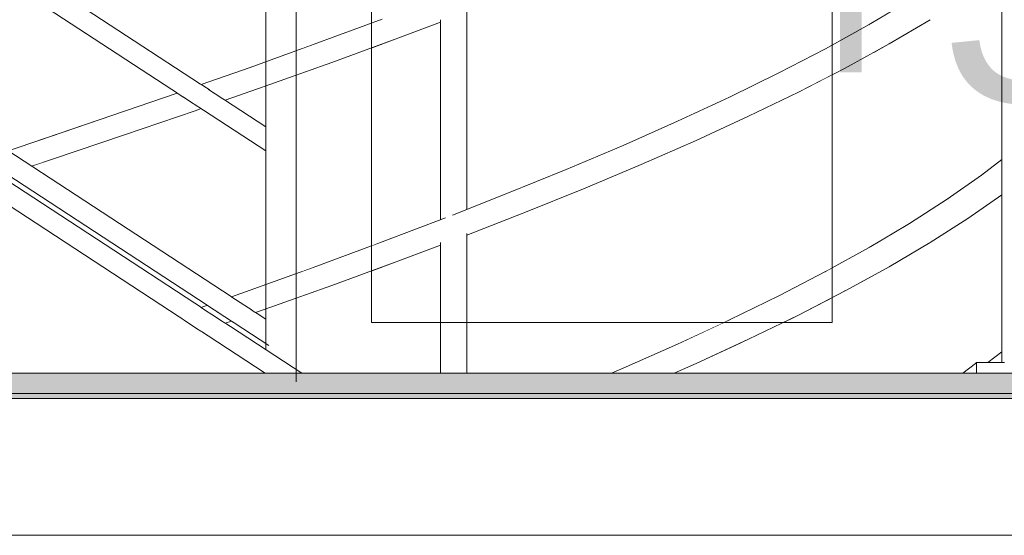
# Model space of a CAD drawing. Header units: millimetres. Extents: x 67877 to 166263, y -957 to 33454.
# Tile 52 of 98: x 82373 to 83344, y 10766 to 11275. Entities that reach past the tile are written whole.
import ezdxf

# ---------------------------------------------------------------- set-up
doc = ezdxf.new("R2010")
doc.units = ezdxf.units.MM
doc.linetypes.add('Przerywana gęsta', pattern=[135, 90, -45])
doc.linetypes.add('Wipeout_Contour', pattern=[1000, 0, -1000])
for name, color, linetype, lineweight in [('0_Nr_pióra__1', 7, 'Continuous', 13), ('0_Nr_pióra__103', 7, 'Continuous', 5), ('0_Nr_pióra__122', 255, 'Continuous', 0), ('inw_schody zewnętrzne_Nr_pióra__103', 7, 'Continuous', 5), ('inw_ściany zewnętrzne_Nr_pióra__61', 251, 'Continuous', 13)]:
    doc.layers.add(name, color=color, linetype=linetype, lineweight=lineweight)
doc.layers.add('inw_schody zewnętrzne', color=7, linetype='Continuous')
doc.styles.add('STYL_AUTOMATYCZNY_1', font='GOTHIC.TTF')

# ---------------------------------------------------------------- blocks, each defined once
blk = doc.blocks.new('Wymiary_64_4', base_point=(771825.45, 8063.09))
at = {"layer": '0_Nr_pióra__1', "linetype": 'Continuous'}
for p, q in [((771825.45, 8063.09), (771675.45, 8213.09)), ((771675.45, 8213.09), (771975.45, 8213.09)), ((771975.45, 8213.09), (771825.45, 8063.09))]:
    blk.add_line(p, q, dxfattribs=at)
at = {"layer": '0_Nr_pióra__1', "insert": (771367.1, 8289.38), "char_height": 225, "attachment_point": 7, "style": 'STYL_AUTOMATYCZNY_1'}
blk.add_mtext('\\A1;{\\pql;\\fCentury Gothic|b0|i0|c238|p34;+3,84}', dxfattribs=at)

msp = doc.modelspace()

# ---------------------------------------------------------------- linework, layer by layer
at = {"layer": '0_Nr_pióra__103', "linetype": 'Continuous'}
msp.add_line((82359.022, 10766.011), (84001.087, 10766.011), dxfattribs=at)

# ---------------------------------------------------------------- wipeouts: each hides what was drawn before it
at = {"linetype": 'Wipeout_Contour', "ltscale": 2312200.921619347}
msp.add_wipeout([(82399.508, 11137.234), (82405.24, 11137.234), (82476.118, 11161.072)], dxfattribs=at)
at = {"linetype": 'Wipeout_Contour', "ltscale": 2312612.565688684}
msp.add_wipeout([(82614.062, 10988.749), (82538.212, 10964.911), (82545.781, 10964.911)], dxfattribs=at)
at = {"linetype": 'Wipeout_Contour', "ltscale": 2312063.544123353}
msp.add_wipeout([(82405.24, 10917.234), (82372.816, 10907.159), (82372.816, 10906.488)], dxfattribs=at)
at = {"linetype": 'Wipeout_Contour', "ltscale": 3085016.358848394}
msp.add_wipeout([(83174.407, 11376.011), (82720.027, 11376.011), (82720.027, 10976.011), (83174.407, 10976.011)], dxfattribs=at).dxf.layer = 'inw_schody zewnętrzne'

# ---------------------------------------------------------------- next in the draw order: wipeouts: each hides what was drawn before it
at = {"linetype": 'Wipeout_Contour', "ltscale": 2312264.567486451}
msp.add_wipeout([(82399.508, 11137.234), (82476.118, 11161.072), (82469.46, 11161.072)], dxfattribs=at)
at = {"linetype": 'Wipeout_Contour', "ltscale": 2312671.85486304}
msp.add_wipeout([(82538.212, 10964.911), (82614.062, 10988.749), (82605.601, 10988.749)], dxfattribs=at)
at = {"linetype": 'Wipeout_Contour', "ltscale": 3082766.88423009}
msp.add_wipeout([(82372.816, 10908.271), (82372.816, 10907.159), (82405.24, 10917.234), (82399.508, 10917.234)], dxfattribs=at)
at = {"linetype": 'Wipeout_Contour', "ltscale": 14650040.62327106}
msp.add_wipeout([(82651.159, 11946.011), (82651.159, 10926.011), (82798.096, 10926.011), (82798.096, 10976.011), (82720.027, 10976.011), (82720.027, 11376.011), (82720.683, 11389.883), (82722.644, 11403.619), (82725.891, 11417.082), (82730.393, 11430.142), (82736.104, 11442.669), (82742.969, 11454.539), (82750.919, 11465.637), (82759.878, 11475.853), (82769.756, 11485.086), (82780.457, 11493.245), (82791.874, 11500.251), (82798.096, 11503.243), (82798.096, 11946.011)], dxfattribs=at).dxf.layer = 'inw_schody zewnętrzne'

# ---------------------------------------------------------------- next in the draw order: linework, layer by layer
at = {"layer": 'inw_schody zewnętrzne_Nr_pióra__103', "linetype": 'Continuous'}
msp.add_line((82651.159, 10926.011), (82501.275, 10926.011), dxfattribs=at)

# ---------------------------------------------------------------- next in the draw order: wipeouts: each hides what was drawn before it
at = {"linetype": 'Wipeout_Contour', "ltscale": 2312182.87449471}
msp.add_wipeout([(82393.639, 11156.273), (82399.508, 11137.234), (82469.46, 11161.072)], dxfattribs=at)
at = {"linetype": 'Wipeout_Contour', "ltscale": 3084522.421808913}
msp.add_wipeout([(82870.19, 11084.102), (82800.677, 11061.146), (82814.085, 11063.713), (82814.085, 11062.239)], dxfattribs=at)
at = {"linetype": 'Wipeout_Contour', "ltscale": 2312591.0967076}
msp.add_wipeout([(82532.542, 10983.949), (82538.212, 10964.911), (82605.601, 10988.749)], dxfattribs=at)
at = {"linetype": 'Wipeout_Contour', "ltscale": 2312057.927240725}
msp.add_wipeout([(82372.816, 10908.271), (82399.508, 10917.234), (82372.816, 10915.569)], dxfattribs=at)
at = {"linetype": 'Wipeout_Contour', "ltscale": 3084696.938134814}
msp.add_wipeout([(82941.455, 10976.011), (82798.096, 10976.011), (82798.096, 10926.011), (82941.455, 10926.011)], dxfattribs=at).dxf.layer = 'inw_schody zewnętrzne'

# ---------------------------------------------------------------- next in the draw order: linework, layer by layer
at = {"layer": '0_Nr_pióra__103', "linetype": 'Continuous'}
msp.add_line((82575.648, 10975.338), (82581.734, 10977.463), dxfattribs=at)
at = {"layer": 'inw_schody zewnętrzne_Nr_pióra__103', "linetype": 'Continuous'}
for p, q in [((82798.096, 10976.011), (82720.027, 10976.011)), ((82798.096, 10926.011), (82651.159, 10926.011))]:
    msp.add_line(p, q, dxfattribs=at)

# ---------------------------------------------------------------- next in the draw order: wipeouts: each hides what was drawn before it
at = {"linetype": 'Wipeout_Contour', "ltscale": 2312246.654879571}
msp.add_wipeout([(82393.639, 11156.273), (82469.46, 11161.072), (82463.684, 11180.111)], dxfattribs=at)
at = {"linetype": 'Wipeout_Contour', "ltscale": 2312100.631383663}
msp.add_wipeout([(82387.816, 11131.46), (82405.24, 11137.234), (82387.816, 11131.82)], dxfattribs=at)
at = {"linetype": 'Wipeout_Contour', "ltscale": 3084552.260021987}
msp.add_wipeout([(82858.378, 11084.102), (82799.876, 11061.002), (82800.677, 11061.146), (82870.19, 11084.102)], dxfattribs=at)
at = {"linetype": 'Wipeout_Contour', "ltscale": 2312652.529774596}
msp.add_wipeout([(82532.542, 10983.949), (82605.601, 10988.749), (82600.05, 11007.788)], dxfattribs=at)
at = {"linetype": 'Wipeout_Contour', "ltscale": 3082755.830077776}
msp.add_wipeout([(82372.816, 10929.288), (82372.816, 10915.569), (82399.508, 10917.234), (82393.639, 10936.273)], dxfattribs=at)
at = {"linetype": 'Wipeout_Contour', "ltscale": 3085261.964889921}
msp.add_wipeout([(82941.455, 10926.011), (83080.624, 10926.011), (83080.624, 10976.011), (82941.455, 10976.011)], dxfattribs=at).dxf.layer = 'inw_schody zewnętrzne'

# ---------------------------------------------------------------- next in the draw order: linework, layer by layer
at = {"layer": '0_Nr_pióra__103', "linetype": 'Continuous'}
msp.add_line((82551.98, 10990.813), (82558.042, 10992.954), dxfattribs=at)
at = {"layer": 'inw_schody zewnętrzne_Nr_pióra__103', "linetype": 'Continuous'}
for p, q in [((82941.455, 10976.011), (82798.096, 10976.011)), ((82501.275, 10926.011), (82372.816, 10926.011))]:
    msp.add_line(p, q, dxfattribs=at)

# ---------------------------------------------------------------- next in the draw order: wipeouts: each hides what was drawn before it
at = {"linetype": 'Wipeout_Contour', "ltscale": 2312412.160284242}
msp.add_wipeout([(82469.46, 11161.072), (82476.118, 11161.072), (82545.781, 11184.911)], dxfattribs=at)
at = {"linetype": 'Wipeout_Contour', "ltscale": 3082806.457310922}
msp.add_wipeout([(82387.816, 11133.308), (82387.816, 11131.82), (82405.24, 11137.234), (82399.508, 11137.234)], dxfattribs=at)
at = {"linetype": 'Wipeout_Contour', "ltscale": 2313575.958899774}
msp.add_wipeout([(82858.378, 11084.102), (82870.19, 11084.102), (82929.213, 11107.94)], dxfattribs=at)
at = {"linetype": 'Wipeout_Contour', "ltscale": 2312815.702658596}
msp.add_wipeout([(82605.601, 10988.749), (82614.062, 10988.749), (82680.8, 11012.587)], dxfattribs=at)
at = {"linetype": 'Wipeout_Contour', "ltscale": 2313764.386003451}
msp.add_wipeout([(82911.867, 10906.979), (82972.618, 10911.778), (82968.049, 10930.817)], dxfattribs=at)
at = {"linetype": 'Wipeout_Contour', "ltscale": 16200418.58268531}
msp.add_wipeout([(83172.016, 11403.619), (83173.808, 11389.883), (83174.407, 11376.011), (83174.407, 10976.011), (83080.624, 10976.011), (83080.624, 10926.011), (83215.007, 10926.011), (83215.007, 11946.011), (83080.624, 11946.011), (83080.624, 11512.087), (83086.358, 11510.537), (83097.786, 11506.034), (83108.769, 11500.251), (83119.2, 11493.245), (83128.975, 11485.086), (83138, 11475.853), (83146.184, 11465.637), (83153.448, 11454.539), (83159.72, 11442.669), (83164.937, 11430.142), (83169.05, 11417.082)], dxfattribs=at).dxf.layer = 'inw_schody zewnętrzne'

# ---------------------------------------------------------------- next in the draw order: linework, layer by layer
at = {"layer": 'inw_schody zewnętrzne_Nr_pióra__103', "linetype": 'Continuous'}
msp.add_line((82941.455, 10926.011), (82798.096, 10926.011), dxfattribs=at)

# ---------------------------------------------------------------- next in the draw order: wipeouts: each hides what was drawn before it
at = {"linetype": 'Wipeout_Contour', "ltscale": 2312473.704796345}
msp.add_wipeout([(82538.212, 11184.911), (82469.46, 11161.072), (82545.781, 11184.911)], dxfattribs=at)
at = {"linetype": 'Wipeout_Contour', "ltscale": 2312094.978413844}
msp.add_wipeout([(82387.816, 11136.505), (82387.816, 11133.308), (82399.508, 11137.234)], dxfattribs=at)
at = {"linetype": 'Wipeout_Contour', "ltscale": 2313622.00478562}
msp.add_wipeout([(82858.378, 11084.102), (82929.213, 11107.94), (82916.629, 11107.94)], dxfattribs=at)
at = {"linetype": 'Wipeout_Contour', "ltscale": 2312872.601841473}
msp.add_wipeout([(82605.601, 10988.749), (82680.8, 11012.587), (82671.466, 11012.587)], dxfattribs=at)
at = {"linetype": 'Wipeout_Contour', "ltscale": 2313911.482581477}
msp.add_wipeout([(82972.618, 10911.778), (82985.944, 10911.778), (83040.25, 10935.616)], dxfattribs=at)
at = {"linetype": 'Wipeout_Contour', "ltscale": 5401205.107611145}
msp.add_wipeout([(83344.027, 11946.011), (83215.007, 11946.011), (83215.007, 10926.011), (83303.148, 10926.011), (83315.695, 10935.587), (83316.762, 10936.455), (83344.027, 10936.455)], dxfattribs=at).dxf.layer = 'inw_schody zewnętrzne'

# ---------------------------------------------------------------- next in the draw order: wipeouts: each hides what was drawn before it
at = {"linetype": 'Wipeout_Contour', "ltscale": 2312392.381303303}
msp.add_wipeout([(82538.212, 11184.911), (82463.684, 11180.111), (82469.46, 11161.072)], dxfattribs=at)
at = {"linetype": 'Wipeout_Contour', "ltscale": 3082795.507302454}
msp.add_wipeout([(82387.816, 11154.32), (82387.816, 11136.505), (82399.508, 11137.234), (82393.639, 11156.273)], dxfattribs=at)
at = {"linetype": 'Wipeout_Contour', "ltscale": 2313546.921081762}
msp.add_wipeout([(82916.629, 11107.94), (82853.434, 11103.14), (82858.378, 11084.102)], dxfattribs=at)
at = {"linetype": 'Wipeout_Contour', "ltscale": 2312792.601071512}
msp.add_wipeout([(82600.05, 11007.788), (82605.601, 10988.749), (82671.466, 11012.587)], dxfattribs=at)
at = {"linetype": 'Wipeout_Contour', "ltscale": 2314923.83839444}
msp.add_wipeout([(83328.12, 10936.455), (83341.636, 10936.455), (83341.636, 10946.954)], dxfattribs=at)
at = {"linetype": 'Wipeout_Contour', "ltscale": 2313951.413311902}
msp.add_wipeout([(83026.213, 10935.616), (82972.618, 10911.778), (83040.25, 10935.616)], dxfattribs=at)
at = {"linetype": 'Wipeout_Contour', "ltscale": 2314861.489256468}
msp.add_wipeout([(83316.752, 10929.768), (83316.762, 10936.455), (83315.695, 10935.587)], dxfattribs=at)
at = {"linetype": 'Wipeout_Contour', "ltscale": 3086413.242122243}
msp.add_wipeout([(83303.148, 10926.011), (83295.751, 10926.011), (83295.751, 10920.582), (83301.772, 10924.962)], dxfattribs=at).dxf.layer = 'inw_schody zewnętrzne'

# ---------------------------------------------------------------- next in the draw order: linework, layer by layer
at = {"layer": '0_Nr_pióra__103', "linetype": 'Continuous'}
for p, q in [((82387.816, 11154.32), (82393.639, 11156.273)), ((82405.24, 11137.234), (82476.118, 11161.072)), ((82384.458, 11130.347), (82405.24, 11137.234)), ((82605.56, 10985.78), (82614.062, 10988.749)), ((83328.12, 10936.455), (83341.636, 10946.954))]:
    msp.add_line(p, q, dxfattribs=at)

# ---------------------------------------------------------------- next in the draw order: wipeouts: each hides what was drawn before it
at = {"linetype": 'Wipeout_Contour', "ltscale": 2312455.068801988}
msp.add_wipeout([(82532.542, 11203.949), (82463.684, 11180.111), (82538.212, 11184.911)], dxfattribs=at)
at = {"linetype": 'Wipeout_Contour', "ltscale": 2313600.011697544}
msp.add_wipeout([(82911.867, 11126.979), (82853.434, 11103.14), (82916.629, 11107.94)], dxfattribs=at)
at = {"linetype": 'Wipeout_Contour', "ltscale": 2313375.788575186}
msp.add_wipeout([(82799.719, 11079.803), (82799.876, 11061.002), (82858.378, 11084.102)], dxfattribs=at)
at = {"linetype": 'Wipeout_Contour', "ltscale": 2312852.644869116}
msp.add_wipeout([(82600.05, 11007.788), (82671.466, 11012.587), (82666.047, 11031.626)], dxfattribs=at)
at = {"linetype": 'Wipeout_Contour', "ltscale": 2313879.877828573}
msp.add_wipeout([(82968.049, 10930.817), (82972.618, 10911.778), (83026.213, 10935.616)], dxfattribs=at)
at = {"linetype": 'Wipeout_Contour', "ltscale": 2314861.378999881}
msp.add_wipeout([(83316.761, 10926.597), (83316.752, 10929.768), (83315.695, 10935.587)], dxfattribs=at)

# ---------------------------------------------------------------- next in the draw order: linework, layer by layer
at = {"layer": '0_Nr_pióra__103', "linetype": 'Continuous'}
for p, q in [((82358.94, 11144.464), (82463.684, 11180.111)), ((82814.085, 10926.011), (82814.085, 11063.713)), ((82581.772, 11001.334), (82600.05, 11007.788))]:
    msp.add_line(p, q, dxfattribs=at)

# ---------------------------------------------------------------- next in the draw order: wipeouts: each hides what was drawn before it
at = {"linetype": 'Wipeout_Contour', "ltscale": 2312619.603230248}
msp.add_wipeout([(82614.062, 11208.749), (82538.212, 11184.911), (82545.781, 11184.911)], dxfattribs=at)
at = {"linetype": 'Wipeout_Contour', "ltscale": 2313750.703095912}
msp.add_wipeout([(82916.629, 11107.94), (82929.213, 11107.94), (82985.944, 11131.778)], dxfattribs=at)
at = {"linetype": 'Wipeout_Contour', "ltscale": 3084534.953578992}
msp.add_wipeout([(82799.737, 11081.998), (82799.719, 11079.803), (82858.378, 11084.102), (82853.434, 11103.14)], dxfattribs=at)
at = {"linetype": 'Wipeout_Contour', "ltscale": 2313014.073128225}
msp.add_wipeout([(82671.466, 11012.587), (82680.8, 11012.587), (82745.836, 11036.425)], dxfattribs=at)
at = {"linetype": 'Wipeout_Contour', "ltscale": 2313928.701178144}
msp.add_wipeout([(83021.848, 10954.655), (82968.049, 10930.817), (83026.213, 10935.616)], dxfattribs=at)
at = {"linetype": 'Wipeout_Contour', "ltscale": 3086466.739079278}
msp.add_wipeout([(83316.744, 10917.245), (83316.761, 10926.597), (83315.695, 10935.587), (83301.772, 10924.962)], dxfattribs=at)

# ---------------------------------------------------------------- next in the draw order: linework, layer by layer
at = {"layer": '0_Nr_pióra__103', "linetype": 'Continuous'}
for p, q in [((82814.085, 11087.647), (82814.085, 11283.713)), ((82799.737, 11081.998), (82853.434, 11103.14)), ((82814.085, 11062.239), (82870.19, 11084.102)), ((82956.723, 10926.011), (82968.049, 10930.817)), ((83315.695, 10935.587), (83316.762, 10936.455)), ((83344.407, 10936.455), (83316.762, 10936.455))]:
    msp.add_line(p, q, dxfattribs=at)
at = {"layer": 'inw_schody zewnętrzne_Nr_pióra__103', "linetype": 'Continuous'}
msp.add_line((83080.624, 10926.011), (82941.455, 10926.011), dxfattribs=at)

# ---------------------------------------------------------------- next in the draw order: wipeouts: each hides what was drawn before it
at = {"linetype": 'Wipeout_Contour', "ltscale": 2312678.899312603}
msp.add_wipeout([(82538.212, 11184.911), (82614.062, 11208.749), (82605.601, 11208.749)], dxfattribs=at)
at = {"linetype": 'Wipeout_Contour', "ltscale": 2313793.745680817}
msp.add_wipeout([(82916.629, 11107.94), (82985.944, 11131.778), (82972.618, 11131.778)], dxfattribs=at)
at = {"linetype": 'Wipeout_Contour', "ltscale": 2313068.446606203}
msp.add_wipeout([(82735.651, 11036.425), (82671.466, 11012.587), (82745.836, 11036.425)], dxfattribs=at)
at = {"linetype": 'Wipeout_Contour', "ltscale": 2314071.85728386}
msp.add_wipeout([(83092.001, 10959.455), (83026.213, 10935.616), (83040.25, 10935.616)], dxfattribs=at)
at = {"linetype": 'Wipeout_Contour', "ltscale": 3086455.495253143}
msp.add_wipeout([(83316.749, 10915.71), (83316.744, 10917.245), (83301.772, 10924.962), (83304.112, 10906.002)], dxfattribs=at)

# ---------------------------------------------------------------- next in the draw order: linework, layer by layer
at = {"layer": '0_Nr_pióra__103', "linetype": 'Continuous'}
for p, q in [((83316.762, 10936.455), (83316.752, 10929.768)), ((83316.752, 10929.768), (83316.761, 10926.597)), ((83316.761, 10926.597), (83316.76, 10926.011))]:
    msp.add_line(p, q, dxfattribs=at)

# ---------------------------------------------------------------- next in the draw order: wipeouts: each hides what was drawn before it
at = {"linetype": 'Wipeout_Contour', "ltscale": 2312598.139976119}
msp.add_wipeout([(82532.542, 11203.949), (82538.212, 11184.911), (82605.601, 11208.749)], dxfattribs=at)
at = {"linetype": 'Wipeout_Contour', "ltscale": 2313720.347955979}
msp.add_wipeout([(82911.867, 11126.979), (82916.629, 11107.94), (82972.618, 11131.778)], dxfattribs=at)
at = {"linetype": 'Wipeout_Contour', "ltscale": 2312989.394582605}
msp.add_wipeout([(82666.047, 11031.626), (82671.466, 11012.587), (82735.651, 11036.425)], dxfattribs=at)
at = {"linetype": 'Wipeout_Contour', "ltscale": 2314108.589227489}
msp.add_wipeout([(83026.213, 10935.616), (83092.001, 10959.455), (83077.287, 10959.455)], dxfattribs=at)
at = {"linetype": 'Wipeout_Contour', "ltscale": 2314864.009841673}
msp.add_wipeout([(83331.019, 10915.738), (83316.749, 10915.71), (83304.112, 10906.002)], dxfattribs=at)

# ---------------------------------------------------------------- next in the draw order: linework, layer by layer
at = {"layer": '0_Nr_pióra__103', "linetype": 'Continuous'}
for p, q in [((82476.118, 11161.072), (82545.781, 11184.911)), ((82545.781, 11184.911), (82551.823, 11187.02)), ((82870.19, 11084.102), (82929.213, 11107.94)), ((82614.062, 10988.749), (82680.8, 11012.587))]:
    msp.add_line(p, q, dxfattribs=at)

# ---------------------------------------------------------------- next in the draw order: wipeouts: each hides what was drawn before it
at = {"linetype": 'Wipeout_Contour', "ltscale": 2312659.584922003}
msp.add_wipeout([(82532.542, 11203.949), (82605.601, 11208.749), (82600.05, 11227.788)], dxfattribs=at)
at = {"linetype": 'Wipeout_Contour', "ltscale": 2313771.371893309}
msp.add_wipeout([(82911.867, 11126.979), (82972.618, 11131.778), (82968.049, 11150.817)], dxfattribs=at)
at = {"linetype": 'Wipeout_Contour', "ltscale": 2313047.905683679}
msp.add_wipeout([(82666.047, 11031.626), (82735.651, 11036.425), (82730.379, 11055.464)], dxfattribs=at)
at = {"linetype": 'Wipeout_Contour', "ltscale": 2314039.085247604}
msp.add_wipeout([(83077.287, 10959.455), (83021.848, 10954.655), (83026.213, 10935.616)], dxfattribs=at)
at = {"linetype": 'Wipeout_Contour', "ltscale": 3086502.539417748}
msp.add_wipeout([(83332.323, 10915.748), (83331.019, 10915.738), (83304.112, 10906.002), (83319.528, 10906.002)], dxfattribs=at)

# ---------------------------------------------------------------- next in the draw order: linework, layer by layer
at = {"layer": '0_Nr_pióra__103', "linetype": 'Continuous'}
for p, q in [((82463.684, 11180.111), (82528.22, 11202.453)), ((82853.434, 11103.14), (82911.867, 11126.979)), ((82600.05, 11007.788), (82666.047, 11031.626)), ((83018.368, 10926.011), (83040.25, 10935.616))]:
    msp.add_line(p, q, dxfattribs=at)

# ---------------------------------------------------------------- next in the draw order: wipeouts: each hides what was drawn before it
at = {"linetype": 'Wipeout_Contour', "ltscale": 2312822.759989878}
msp.add_wipeout([(82605.601, 11208.749), (82614.062, 11208.749), (82680.8, 11232.587)], dxfattribs=at)
at = {"linetype": 'Wipeout_Contour', "ltscale": 2313918.470707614}
msp.add_wipeout([(82972.618, 11131.778), (82985.944, 11131.778), (83040.25, 11155.616)], dxfattribs=at)
at = {"linetype": 'Wipeout_Contour', "ltscale": 3084278.743367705}
msp.add_wipeout([(82735.651, 11036.425), (82745.836, 11036.425), (82787.822, 11052.267), (82787.822, 11053.377)], dxfattribs=at)
at = {"linetype": 'Wipeout_Contour', "ltscale": 2314085.603115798}
msp.add_wipeout([(83073.136, 10978.493), (83021.848, 10954.655), (83077.287, 10959.455)], dxfattribs=at)
at = {"linetype": 'Wipeout_Contour', "ltscale": 2314804.86365659}
msp.add_wipeout([(83287.163, 10914.337), (83304.112, 10906.002), (83301.772, 10924.962)], dxfattribs=at)

# ---------------------------------------------------------------- next in the draw order: hatches: boundary and pattern name
at = {"layer": '0_Nr_pióra__1', "linetype": 'Continuous'}
msp.add_hatch(color=256, dxfattribs=at).paths.add_polyline_path([(84001.087, 10901.011), (84001.087, 10926.011), (82359.872, 10926.011), (82359.872, 10901.011)])
at = {"layer": '0_Nr_pióra__122', "linetype": 'Continuous'}
msp.add_hatch(color=256, dxfattribs=at).paths.add_polyline_path([(84001.087, 10906.011), (84001.087, 10926.011), (82359.872, 10926.011), (82359.872, 10906.011)])

# ---------------------------------------------------------------- next in the draw order: linework, layer by layer
at = {"layer": '0_Nr_pióra__1', "linetype": 'Continuous', "flags": 128}
for points in [[(84001.087, 10906.011), (84001.087, 10926.011), (82359.872, 10926.011), (82359.872, 10906.011)], [(84001.087, 10901.011), (84001.087, 10926.011), (82359.872, 10926.011), (82359.872, 10901.011)]]:
    msp.add_lwpolyline(points, close=True, dxfattribs=at)
at = {"layer": '0_Nr_pióra__103', "linetype": 'Continuous'}
for p, q in [((82968.049, 10930.817), (83021.848, 10954.655)), ((83303.148, 10926.011), (83315.695, 10935.587))]:
    msp.add_line(p, q, dxfattribs=at)
at = {"layer": 'inw_schody zewnętrzne_Nr_pióra__103', "linetype": 'Continuous'}
for p, q in [((83332.311, 10926.011), (83080.624, 10926.011)), ((83303.148, 10926.011), (83215.007, 10926.011))]:
    msp.add_line(p, q, dxfattribs=at)
at = {"layer": 'inw_ściany zewnętrzne_Nr_pióra__61', "linetype": 'Przerywana gęsta', "ltscale": 2, "flags": 128}
msp.add_lwpolyline([(82665.7, 10926.011), (90410.826, 10926.011)], dxfattribs=at)

# ---------------------------------------------------------------- next in the draw order: wipeouts: each hides what was drawn before it
at = {"linetype": 'Wipeout_Contour', "ltscale": 2312879.66608694}
msp.add_wipeout([(82605.601, 11208.749), (82680.8, 11232.587), (82671.466, 11232.587)], dxfattribs=at)
at = {"linetype": 'Wipeout_Contour', "ltscale": 2313958.408401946}
msp.add_wipeout([(83026.213, 11155.616), (82972.618, 11131.778), (83040.25, 11155.616)], dxfattribs=at)
at = {"linetype": 'Wipeout_Contour', "ltscale": 3084325.588627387}
msp.add_wipeout([(82793.04, 11058.366), (82735.651, 11036.425), (82787.822, 11053.377), (82787.822, 11054.785)], dxfattribs=at)
at = {"linetype": 'Wipeout_Contour', "ltscale": 2314224.48003435}
msp.add_wipeout([(83077.287, 10959.455), (83092.001, 10959.455), (83141.075, 10983.293)], dxfattribs=at)

# ---------------------------------------------------------------- next in the draw order: wipeouts: each hides what was drawn before it
at = {"linetype": 'Wipeout_Contour', "ltscale": 2312799.664134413}
msp.add_wipeout([(82600.05, 11227.788), (82605.601, 11208.749), (82671.466, 11232.587)], dxfattribs=at)
at = {"linetype": 'Wipeout_Contour', "ltscale": 2313886.871708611}
msp.add_wipeout([(82968.049, 11150.817), (82972.618, 11131.778), (83026.213, 11155.616)], dxfattribs=at)
at = {"linetype": 'Wipeout_Contour', "ltscale": 3084274.187566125}
msp.add_wipeout([(82730.379, 11055.464), (82735.651, 11036.425), (82793.04, 11058.366), (82793.048, 11059.912)], dxfattribs=at)
at = {"linetype": 'Wipeout_Contour', "ltscale": 2314257.927256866}
msp.add_wipeout([(83125.718, 10983.293), (83077.287, 10959.455), (83141.075, 10983.293)], dxfattribs=at)

# ---------------------------------------------------------------- next in the draw order: linework, layer by layer
at = {"layer": '0_Nr_pióra__103', "linetype": 'Continuous'}
for p, q in [((82575.648, 11195.338), (82614.062, 11208.749)), ((82929.213, 11107.94), (82985.944, 11131.778)), ((82680.8, 11012.587), (82745.836, 11036.425))]:
    msp.add_line(p, q, dxfattribs=at)

# ---------------------------------------------------------------- next in the draw order: wipeouts: each hides what was drawn before it
at = {"linetype": 'Wipeout_Contour', "ltscale": 2312859.719813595}
msp.add_wipeout([(82600.05, 11227.788), (82671.466, 11232.587), (82666.047, 11251.626)], dxfattribs=at)
at = {"linetype": 'Wipeout_Contour', "ltscale": 2313935.706969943}
msp.add_wipeout([(83021.848, 11174.655), (82968.049, 11150.817), (83026.213, 11155.616)], dxfattribs=at)
at = {"linetype": 'Wipeout_Contour', "ltscale": 3084331.087986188}
msp.add_wipeout([(82792.89, 11079.302), (82730.379, 11055.464), (82793.048, 11059.912), (82792.946, 11079.093)], dxfattribs=at)
at = {"linetype": 'Wipeout_Contour', "ltscale": 2314190.620239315}
msp.add_wipeout([(83073.136, 10978.493), (83077.287, 10959.455), (83125.718, 10983.293)], dxfattribs=at)

# ---------------------------------------------------------------- next in the draw order: linework, layer by layer
at = {"layer": '0_Nr_pióra__103', "linetype": 'Continuous'}
for p, q in [((82645.665, 10917.609), (82645.665, 12017.609)), ((82645.665, 10917.609), (82645.665, 12017.609)), ((82615.665, 10949.173), (82615.665, 12004.476)), ((82615.665, 10949.173), (82615.665, 12004.476)), ((82651.138, 10925.979), (81087.816, 11948.151)), ((82615.665, 11169.173), (81839.713, 11676.526)), ((82615.665, 11145.277), (81839.713, 11652.63)), ((82615.665, 10979.173), (81839.713, 11486.526)), ((82614.908, 10926.011), (82112.816, 11254.302)), ((82618.461, 10953.449), (82185.822, 11236.329)), ((82551.98, 11210.813), (82600.05, 11227.788)), ((82911.867, 11126.979), (82968.049, 11150.817)), ((82666.047, 11031.626), (82730.379, 11055.464)), ((82787.822, 10926.011), (82787.822, 11054.785)), ((82745.836, 11036.425), (82787.822, 11052.267)), ((83040.25, 10935.616), (83092.001, 10959.455))]:
    msp.add_line(p, q, dxfattribs=at)

# ---------------------------------------------------------------- next in the draw order: wipeouts: each hides what was drawn before it
at = {"linetype": 'Wipeout_Contour', "ltscale": 2313021.150260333}
msp.add_wipeout([(82671.466, 11232.587), (82680.8, 11232.587), (82745.836, 11256.425)], dxfattribs=at)
at = {"linetype": 'Wipeout_Contour', "ltscale": 2314078.865322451}
msp.add_wipeout([(83092.001, 11179.455), (83026.213, 11155.616), (83040.25, 11155.616)], dxfattribs=at)
at = {"linetype": 'Wipeout_Contour', "ltscale": 2313295.766315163}
msp.add_wipeout([(82792.89, 11079.302), (82792.946, 11079.093), (82792.948, 11079.306)], dxfattribs=at)
at = {"linetype": 'Wipeout_Contour', "ltscale": 2314234.721322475}
msp.add_wipeout([(83121.792, 11002.332), (83073.136, 10978.493), (83125.718, 10983.293)], dxfattribs=at)

# ---------------------------------------------------------------- next in the draw order: linework, layer by layer
at = {"layer": '0_Nr_pióra__103', "linetype": 'Continuous'}
msp.add_line((83021.848, 10954.655), (83073.136, 10978.493), dxfattribs=at)
at = {"layer": 'inw_schody zewnętrzne_Nr_pióra__103', "linetype": 'Continuous'}
for p, q in [((83080.624, 10976.011), (82941.455, 10976.011)), ((83174.407, 10976.011), (83080.624, 10976.011))]:
    msp.add_line(p, q, dxfattribs=at)

# ---------------------------------------------------------------- next in the draw order: wipeouts: each hides what was drawn before it
at = {"linetype": 'Wipeout_Contour', "ltscale": 2313075.530659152}
msp.add_wipeout([(82735.651, 11256.425), (82671.466, 11232.587), (82745.836, 11256.425)], dxfattribs=at)
at = {"linetype": 'Wipeout_Contour', "ltscale": 2314115.604238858}
msp.add_wipeout([(83026.213, 11155.616), (83092.001, 11179.455), (83077.287, 11179.455)], dxfattribs=at)
at = {"linetype": 'Wipeout_Contour', "ltscale": 2313295.737167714}
msp.add_wipeout([(82792.89, 11079.302), (82792.945, 11079.306), (82792.945, 11079.324)], dxfattribs=at)
at = {"linetype": 'Wipeout_Contour', "ltscale": 2314368.990254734}
msp.add_wipeout([(83125.718, 10983.293), (83141.075, 10983.293), (83187.354, 11007.131)], dxfattribs=at)

# ---------------------------------------------------------------- next in the draw order: linework, layer by layer
at = {"layer": '0_Nr_pióra__103', "linetype": 'Continuous'}
msp.add_line((82730.379, 11055.464), (82792.89, 11079.302), dxfattribs=at)

# ---------------------------------------------------------------- next in the draw order: wipeouts: each hides what was drawn before it
at = {"linetype": 'Wipeout_Contour', "ltscale": 2312996.477450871}
msp.add_wipeout([(82666.047, 11251.626), (82671.466, 11232.587), (82735.651, 11256.425)], dxfattribs=at)
at = {"linetype": 'Wipeout_Contour', "ltscale": 2314046.099043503}
msp.add_wipeout([(83077.287, 11179.455), (83021.848, 11174.655), (83026.213, 11155.616)], dxfattribs=at)
at = {"linetype": 'Wipeout_Contour', "ltscale": 2314399.075113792}
msp.add_wipeout([(83125.718, 10983.293), (83187.354, 11007.131), (83171.391, 11007.131)], dxfattribs=at)

# ---------------------------------------------------------------- next in the draw order: linework, layer by layer
at = {"layer": '0_Nr_pióra__103', "linetype": 'Continuous'}
for p, q in [((82614.062, 11208.749), (82680.8, 11232.587)), ((82985.944, 11131.778), (83040.25, 11155.616))]:
    msp.add_line(p, q, dxfattribs=at)

# ---------------------------------------------------------------- next in the draw order: wipeouts: each hides what was drawn before it
at = {"linetype": 'Wipeout_Contour', "ltscale": 2313055.000440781}
msp.add_wipeout([(82730.379, 11275.464), (82666.047, 11251.626), (82735.651, 11256.425)], dxfattribs=at)
at = {"linetype": 'Wipeout_Contour', "ltscale": 2314092.628829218}
msp.add_wipeout([(83073.136, 11198.493), (83021.848, 11174.655), (83077.287, 11179.455)], dxfattribs=at)
at = {"linetype": 'Wipeout_Contour', "ltscale": 2314334.125067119}
msp.add_wipeout([(83171.391, 11007.131), (83121.791, 11002.332), (83125.718, 10983.293)], dxfattribs=at)

# ---------------------------------------------------------------- next in the draw order: linework, layer by layer
at = {"layer": '0_Nr_pióra__103', "linetype": 'Continuous'}
for p, q in [((82600.05, 11227.788), (82666.047, 11251.626)), ((82968.049, 11150.817), (83021.848, 11174.655)), ((83092.001, 10959.455), (83141.075, 10983.293))]:
    msp.add_line(p, q, dxfattribs=at)
at = {"layer": 'inw_schody zewnętrzne_Nr_pióra__103', "linetype": 'Continuous'}
msp.add_line((82720.027, 10976.011), (82720.027, 11376.011), dxfattribs=at)

# ---------------------------------------------------------------- next in the draw order: wipeouts: each hides what was drawn before it
at = {"linetype": 'Wipeout_Contour', "ltscale": 3084288.206410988}
msp.add_wipeout([(82735.651, 11256.425), (82745.836, 11256.425), (82787.822, 11272.267), (82787.822, 11273.377)], dxfattribs=at)
at = {"linetype": 'Wipeout_Contour', "ltscale": 2314231.508006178}
msp.add_wipeout([(83141.075, 11203.293), (83077.287, 11179.455), (83092.001, 11179.455)], dxfattribs=at)
at = {"linetype": 'Wipeout_Contour', "ltscale": 2314375.703724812}
msp.add_wipeout([(83167.699, 11026.17), (83121.791, 11002.332), (83171.391, 11007.131)], dxfattribs=at)

# ---------------------------------------------------------------- next in the draw order: linework, layer by layer
at = {"layer": '0_Nr_pióra__103', "linetype": 'Continuous'}
msp.add_line((83073.136, 10978.493), (83121.791, 11002.332), dxfattribs=at)

# ---------------------------------------------------------------- next in the draw order: wipeouts: each hides what was drawn before it
at = {"linetype": 'Wipeout_Contour', "ltscale": 3084335.058701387}
msp.add_wipeout([(82793.04, 11278.366), (82735.651, 11256.425), (82787.822, 11273.377), (82787.822, 11274.785)], dxfattribs=at)
at = {"linetype": 'Wipeout_Contour', "ltscale": 2314264.962210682}
msp.add_wipeout([(83125.718, 11203.293), (83077.287, 11179.455), (83141.075, 11203.293)], dxfattribs=at)
at = {"linetype": 'Wipeout_Contour', "ltscale": 2314505.046594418}
msp.add_wipeout([(83230.73, 11030.969), (83171.391, 11007.131), (83187.354, 11007.131)], dxfattribs=at)

# ---------------------------------------------------------------- next in the draw order: wipeouts: each hides what was drawn before it
at = {"linetype": 'Wipeout_Contour', "ltscale": 3084283.659900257}
msp.add_wipeout([(82730.379, 11275.464), (82735.651, 11256.425), (82793.04, 11278.366), (82793.048, 11279.912)], dxfattribs=at)
at = {"linetype": 'Wipeout_Contour', "ltscale": 2314197.653971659}
msp.add_wipeout([(83125.718, 11203.293), (83073.136, 11198.493), (83077.287, 11179.455)], dxfattribs=at)
at = {"linetype": 'Wipeout_Contour', "ltscale": 2314531.699899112}
msp.add_wipeout([(83171.391, 11007.131), (83230.73, 11030.969), (83214.199, 11030.969)], dxfattribs=at)

# ---------------------------------------------------------------- next in the draw order: linework, layer by layer
at = {"layer": '0_Nr_pióra__103', "linetype": 'Continuous'}
for p, q in [((82666.047, 11251.626), (82730.379, 11275.464)), ((82745.836, 11256.425), (82787.822, 11272.267)), ((82787.822, 11077.369), (82787.822, 11274.785)), ((82680.8, 11232.587), (82745.836, 11256.425)), ((83040.25, 11155.616), (83092.001, 11179.455))]:
    msp.add_line(p, q, dxfattribs=at)

# ---------------------------------------------------------------- next in the draw order: wipeouts: each hides what was drawn before it
at = {"linetype": 'Wipeout_Contour', "ltscale": 2314241.766978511}
msp.add_wipeout([(83121.792, 11222.332), (83073.136, 11198.493), (83125.718, 11203.293)], dxfattribs=at)
at = {"linetype": 'Wipeout_Contour', "ltscale": 2314469.260984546}
msp.add_wipeout([(83167.699, 11026.17), (83171.391, 11007.131), (83214.199, 11030.969)], dxfattribs=at)

# ---------------------------------------------------------------- next in the draw order: linework, layer by layer
at = {"layer": '0_Nr_pióra__103', "linetype": 'Continuous'}
for p, q in [((83021.848, 11174.655), (83073.136, 11198.493)), ((83141.075, 10983.293), (83187.354, 11007.131))]:
    msp.add_line(p, q, dxfattribs=at)

# ---------------------------------------------------------------- next in the draw order: wipeouts: each hides what was drawn before it
at = {"linetype": 'Wipeout_Contour', "ltscale": 2314376.038181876}
msp.add_wipeout([(83125.718, 11203.293), (83141.075, 11203.293), (83187.354, 11227.131)], dxfattribs=at)
at = {"linetype": 'Wipeout_Contour', "ltscale": 2314508.217639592}
msp.add_wipeout([(83167.699, 11026.17), (83214.199, 11030.969), (83210.749, 11050.008)], dxfattribs=at)

# ---------------------------------------------------------------- next in the draw order: linework, layer by layer
at = {"layer": '0_Nr_pióra__103', "linetype": 'Continuous'}
msp.add_line((83121.791, 11002.332), (83167.699, 11026.17), dxfattribs=at)

# ---------------------------------------------------------------- next in the draw order: wipeouts: each hides what was drawn before it
at = {"linetype": 'Wipeout_Contour', "ltscale": 2314406.130032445}
msp.add_wipeout([(83171.391, 11227.131), (83125.718, 11203.293), (83187.354, 11227.131)], dxfattribs=at)
at = {"linetype": 'Wipeout_Contour', "ltscale": 2314632.327708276}
msp.add_wipeout([(83214.199, 11030.969), (83230.73, 11030.969), (83271.099, 11054.808)], dxfattribs=at)

# ---------------------------------------------------------------- next in the draw order: wipeouts: each hides what was drawn before it
at = {"linetype": 'Wipeout_Contour', "ltscale": 2314341.178757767}
msp.add_wipeout([(83121.791, 11222.332), (83125.718, 11203.293), (83171.391, 11227.131)], dxfattribs=at)
at = {"linetype": 'Wipeout_Contour', "ltscale": 2314655.489053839}
msp.add_wipeout([(83214.199, 11030.969), (83271.099, 11054.808), (83254.039, 11054.808)], dxfattribs=at)

# ---------------------------------------------------------------- next in the draw order: linework, layer by layer
at = {"layer": '0_Nr_pióra__103', "linetype": 'Continuous'}
msp.add_line((83092.001, 11179.455), (83141.075, 11203.293), dxfattribs=at)

# ---------------------------------------------------------------- next in the draw order: wipeouts: each hides what was drawn before it
at = {"linetype": 'Wipeout_Contour', "ltscale": 2314382.769345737}
msp.add_wipeout([(83167.699, 11246.17), (83121.791, 11222.332), (83171.391, 11227.131)], dxfattribs=at)
at = {"linetype": 'Wipeout_Contour', "ltscale": 2314595.709150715}
msp.add_wipeout([(83210.749, 11050.008), (83214.199, 11030.969), (83254.039, 11054.808)], dxfattribs=at)

# ---------------------------------------------------------------- next in the draw order: linework, layer by layer
at = {"layer": '0_Nr_pióra__103', "linetype": 'Continuous'}
for p, q in [((83073.136, 11198.493), (83121.791, 11222.332)), ((83187.354, 11007.131), (83230.73, 11030.969))]:
    msp.add_line(p, q, dxfattribs=at)

# ---------------------------------------------------------------- next in the draw order: wipeouts: each hides what was drawn before it
at = {"linetype": 'Wipeout_Contour', "ltscale": 2314512.114500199}
msp.add_wipeout([(83230.73, 11250.969), (83171.391, 11227.131), (83187.354, 11227.131)], dxfattribs=at)
at = {"linetype": 'Wipeout_Contour', "ltscale": 2314631.950425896}
msp.add_wipeout([(83210.749, 11050.008), (83254.039, 11054.808), (83250.84, 11073.846)], dxfattribs=at)

# ---------------------------------------------------------------- next in the draw order: linework, layer by layer
at = {"layer": '0_Nr_pióra__103', "linetype": 'Continuous'}
msp.add_line((83167.699, 11026.17), (83210.749, 11050.008), dxfattribs=at)

# ---------------------------------------------------------------- next in the draw order: wipeouts: each hides what was drawn before it
at = {"linetype": 'Wipeout_Contour', "ltscale": 2314538.774806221}
msp.add_wipeout([(83171.391, 11227.131), (83230.73, 11250.969), (83214.199, 11250.969)], dxfattribs=at)
at = {"linetype": 'Wipeout_Contour', "ltscale": 2314750.533010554}
msp.add_wipeout([(83254.039, 11054.808), (83271.099, 11054.808), (83308.366, 11078.646)], dxfattribs=at)

# ---------------------------------------------------------------- next in the draw order: wipeouts: each hides what was drawn before it
at = {"linetype": 'Wipeout_Contour', "ltscale": 2314476.334656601}
msp.add_wipeout([(83167.699, 11246.17), (83171.391, 11227.131), (83214.199, 11250.969)], dxfattribs=at)
at = {"linetype": 'Wipeout_Contour', "ltscale": 2314770.151040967}
msp.add_wipeout([(83254.039, 11054.808), (83308.366, 11078.646), (83290.817, 11078.646)], dxfattribs=at)

# ---------------------------------------------------------------- next in the draw order: linework, layer by layer
at = {"layer": '0_Nr_pióra__103', "linetype": 'Continuous'}
msp.add_line((83141.075, 11203.293), (83187.354, 11227.131), dxfattribs=at)

# ---------------------------------------------------------------- next in the draw order: wipeouts: each hides what was drawn before it
at = {"linetype": 'Wipeout_Contour', "ltscale": 2314515.303248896}
msp.add_wipeout([(83167.699, 11246.17), (83214.199, 11250.969), (83210.749, 11270.008)], dxfattribs=at)
at = {"linetype": 'Wipeout_Contour', "ltscale": 2314713.171330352}
msp.add_wipeout([(83250.84, 11073.846), (83254.039, 11054.808), (83290.817, 11078.646)], dxfattribs=at)

# ---------------------------------------------------------------- next in the draw order: linework, layer by layer
at = {"layer": '0_Nr_pióra__103', "linetype": 'Continuous'}
for p, q in [((83121.791, 11222.332), (83167.699, 11246.17)), ((83230.73, 11030.969), (83271.099, 11054.808))]:
    msp.add_line(p, q, dxfattribs=at)
at = {"layer": 'inw_schody zewnętrzne_Nr_pióra__103', "linetype": 'Continuous'}
msp.add_line((83174.407, 11376.011), (83174.407, 10976.011), dxfattribs=at)

# ---------------------------------------------------------------- next in the draw order: wipeouts: each hides what was drawn before it
at = {"linetype": 'Wipeout_Contour', "ltscale": 2314639.415617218}
msp.add_wipeout([(83214.199, 11250.969), (83230.73, 11250.969), (83271.099, 11274.808)], dxfattribs=at)
at = {"linetype": 'Wipeout_Contour', "ltscale": 2314746.610294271}
msp.add_wipeout([(83250.84, 11073.846), (83290.817, 11078.646), (83287.876, 11097.684)], dxfattribs=at)

# ---------------------------------------------------------------- next in the draw order: linework, layer by layer
at = {"layer": '0_Nr_pióra__103', "linetype": 'Continuous'}
msp.add_line((83210.749, 11050.008), (83250.84, 11073.846), dxfattribs=at)

# ---------------------------------------------------------------- next in the draw order: wipeouts: each hides what was drawn before it
at = {"linetype": 'Wipeout_Contour', "ltscale": 2314662.583974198}
msp.add_wipeout([(83214.199, 11250.969), (83271.099, 11274.808), (83254.039, 11274.808)], dxfattribs=at)
at = {"linetype": 'Wipeout_Contour', "ltscale": 3086505.738477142}
msp.add_wipeout([(83341.636, 11102.112), (83290.817, 11078.646), (83308.366, 11078.646), (83341.636, 11101.92)], dxfattribs=at)

# ---------------------------------------------------------------- next in the draw order: wipeouts: each hides what was drawn before it
at = {"linetype": 'Wipeout_Contour', "ltscale": 2314602.802828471}
msp.add_wipeout([(83210.749, 11270.008), (83214.199, 11250.969), (83254.039, 11274.808)], dxfattribs=at)
at = {"linetype": 'Wipeout_Contour', "ltscale": 3086521.772179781}
msp.add_wipeout([(83324.447, 11102.484), (83290.817, 11078.646), (83341.636, 11102.112), (83341.636, 11102.484)], dxfattribs=at)

# ---------------------------------------------------------------- next in the draw order: linework, layer by layer
at = {"layer": '0_Nr_pióra__103', "linetype": 'Continuous'}
msp.add_line((83187.354, 11227.131), (83230.73, 11250.969), dxfattribs=at)

# ---------------------------------------------------------------- next in the draw order: wipeouts: each hides what was drawn before it
at = {"linetype": 'Wipeout_Contour', "ltscale": 2314639.056048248}
msp.add_wipeout([(83210.749, 11270.008), (83254.039, 11274.808), (83250.84, 11293.846)], dxfattribs=at)
at = {"linetype": 'Wipeout_Contour', "ltscale": 2314821.370610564}
msp.add_wipeout([(83324.447, 11102.484), (83287.876, 11097.684), (83290.817, 11078.646)], dxfattribs=at)

# ---------------------------------------------------------------- next in the draw order: linework, layer by layer
at = {"layer": '0_Nr_pióra__103', "linetype": 'Continuous'}
for p, q in [((83210.749, 11270.008), (83250.84, 11293.846)), ((83167.699, 11246.17), (83210.749, 11270.008)), ((83230.73, 11250.969), (83271.099, 11274.808)), ((83271.099, 11054.808), (83308.366, 11078.646))]:
    msp.add_line(p, q, dxfattribs=at)

# ---------------------------------------------------------------- next in the draw order: wipeouts: each hides what was drawn before it
at = {"linetype": 'Wipeout_Contour', "ltscale": 2314851.92698438}
msp.add_wipeout([(83321.771, 11121.523), (83287.876, 11097.684), (83324.447, 11102.484)], dxfattribs=at)

# ---------------------------------------------------------------- next in the draw order: linework, layer by layer
at = {"layer": '0_Nr_pióra__103', "linetype": 'Continuous'}
msp.add_line((83250.84, 11073.846), (83287.876, 11097.684), dxfattribs=at)

# ---------------------------------------------------------------- next in the draw order: wipeouts: each hides what was drawn before it
at = {"linetype": 'Wipeout_Contour', "ltscale": 2314925.41029433}
msp.add_wipeout([(83324.447, 11102.484), (83341.636, 11102.484), (83341.636, 11110.884)], dxfattribs=at)

# ---------------------------------------------------------------- next in the draw order: wipeouts: each hides what was drawn before it
at = {"linetype": 'Wipeout_Contour', "ltscale": 2314925.560615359}
msp.add_wipeout([(83324.447, 11102.484), (83341.636, 11110.884), (83341.636, 11115.926)], dxfattribs=at)

# ---------------------------------------------------------------- next in the draw order: wipeouts: each hides what was drawn before it
at = {"linetype": 'Wipeout_Contour', "ltscale": 3086554.084882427}
msp.add_wipeout([(83321.771, 11121.523), (83324.447, 11102.484), (83341.636, 11115.926), (83341.636, 11124.398)], dxfattribs=at)

# ---------------------------------------------------------------- next in the draw order: linework, layer by layer
at = {"layer": '0_Nr_pióra__103', "linetype": 'Continuous'}
msp.add_line((83308.366, 11078.646), (83341.636, 11101.92), dxfattribs=at)

# ---------------------------------------------------------------- next in the draw order: wipeouts: each hides what was drawn before it
at = {"linetype": 'Wipeout_Contour', "ltscale": 2314923.453351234}
msp.add_wipeout([(83321.771, 11121.523), (83341.636, 11124.398), (83341.636, 11136.954)], dxfattribs=at)

# ---------------------------------------------------------------- next in the draw order: linework, layer by layer
at = {"layer": '0_Nr_pióra__103', "linetype": 'Continuous'}
for p, q in [((83341.636, 10936.455), (83341.636, 12013.42)), ((83321.771, 11121.523), (83341.636, 11136.954)), ((83287.876, 11097.684), (83321.771, 11121.523))]:
    msp.add_line(p, q, dxfattribs=at)

# ---------------------------------------------------------------- next in the draw order: block references
at = {"linetype": 'Continuous'}
msp.add_blockref('Wymiary_64_4', (83563.402, 10926.011), dxfattribs=at)

doc.saveas('drawing.dxf')
